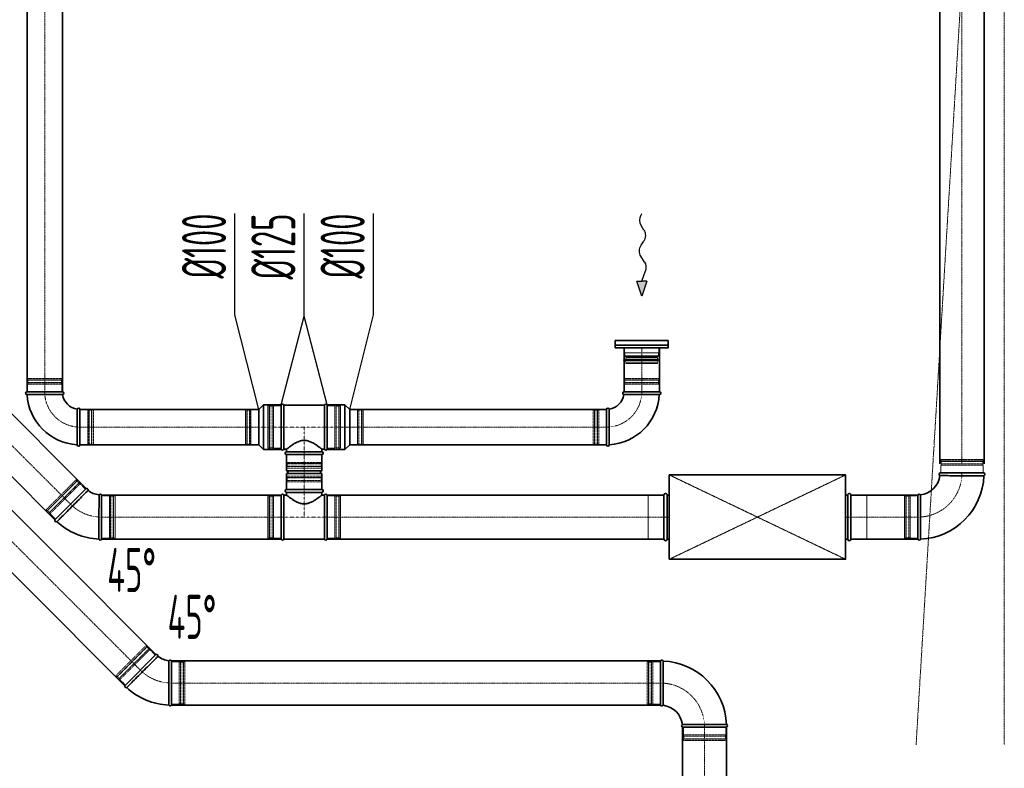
# Model space of a CAD drawing. Header units: millimetres. Extents: x 15940 to 92175, y -24684 to 227664.
# Tile 16 of 132: x 54579 to 57371, y -21646 to -19525. Entities that reach past the tile are written whole.
import ezdxf

# ---------------------------------------------------------------- set-up
doc = ezdxf.new("R2010")
doc.units = ezdxf.units.MM
doc.header["$LTSCALE"] = 0.05
for name, pattern in [('ACAD_ISO02W100', [15, 12, -3]), ('ACAD_ISO05W100', [33, 24, -3, 0, -3, 0, -3]), ('ACAD_ISO10W100', [18, 12, -3, 0, -3]), ('phl_thick', [0])]:
    doc.linetypes.add(name, pattern=pattern)
doc.layers.get('0').update_dxf_attribs({"lineweight": 5})
for name, color, linetype, lineweight in [('VZT_01 SUP (PŘÍVOD) - OBRYS', 5, 'Continuous', 35), ('VZT_02 SUP (PŘÍVOD) - OSA', 5, 'ACAD_ISO10W100', 5), ('VZT_05 ETA (ODVOD) - OBRYS', 6, 'Continuous', 35), ('VZT_06 ETA (ODVOD) - OSA', 6, 'ACAD_ISO10W100', 5), ('VZT_30 DISTRIBUČNÍ PRVKY - OBRYS', 1, 'Continuous', 35), ('VZT_35 TLUMIČE HLUKU - OBRYS', 1, 'Continuous', 35), ('VZT_36 TLUMIČE HLUKU - OSA', 1, 'ACAD_ISO10W100', 5), ('VZT_37 TLUMIČE HLUKU - DETAIL', 8, 'ACAD_ISO02W100', 5), ('VZT_50 POPIS - OBECNE', 7, 'Continuous', 13), ('VZT_60_KOTY - DIMENZE', 7, 'Continuous', 5), ('VZT_POŽADAVKY NA STAVBU - PODHLEDY', 4, 'ACAD_ISO05W100', 5)]:
    doc.layers.add(name, color=color, linetype=linetype, lineweight=lineweight)
for name, color, linetype, lineweight, plot in [('VZT_03 SUP (PŘÍVOD) - NETISK', 8, 'ACAD_ISO02W100', 5, False), ('VZT_07 ETA (ODVOD) - NETISK', 8, 'ACAD_ISO02W100', 5, False), ('VZT_39 TLUMIČE HLUKU - NETISK', 8, 'ACAD_ISO02W100', 5, False)]:
    doc.layers.add(name, color=color, linetype=linetype, lineweight=lineweight, plot=plot)
doc.styles.add('EVORA_125', font='isocp.shx', dxfattribs={"width": 0.6, "height": 125})

msp = doc.modelspace()

# ---------------------------------------------------------------- linework, layer by layer
at = {"color": 8, "lineweight": 5}
for points in [[(56391.6, -20454.4), (56391.6, -20469.4), (56294.6, -20469.4), (56294.6, -20454.4)], [(56391.6, -20454.4), (56294.6, -20454.4)], [(56295.6, -20477.3), (56343.1, -20477.3)], [(56297.5, -20480), (56343.1, -20480)], [(56299.2, -20483.6), (56343.1, -20483.6)], [(56390.6, -20477.3), (56343.1, -20477.3)], [(56388.6, -20480), (56343.1, -20480)], [(56387, -20483.6), (56343.1, -20483.6)], [(56299.3, -20495.5), (56297.9, -20499.4), (56343.1, -20499.4)], [(56298.4, -20495.3), (56343.1, -20495.3)], [(56387.7, -20495.3), (56343.1, -20495.3)], [(56386.8, -20495.5), (56388.2, -20499.4), (56343.1, -20499.4)]]:
    msp.add_lwpolyline(points, dxfattribs=at)
for points in [[(56290.9, -20489.3), (56296.9, -20487.9, -0.058981), (56297.5, -20487.8), (56343.1, -20487.8)], [(56290.9, -20489.3), (56296.7, -20490.7, 0.060863), (56297.3, -20490.8), (56343.1, -20490.8)], [(56295.6, -20469.4), (56295.6, -20477.3, 0.291473), (56297.1, -20479.7, 0.291473)], [(56395.2, -20489.3), (56389.2, -20487.9, 0.058981), (56388.6, -20487.8), (56343.1, -20487.8)], [(56395.2, -20489.3), (56389.5, -20490.7, -0.060863), (56388.8, -20490.8), (56343.1, -20490.8)], [(56390.6, -20469.4), (56390.6, -20477.3, -0.291473), (56389, -20479.7, -0.291473)]]:
    msp.add_lwpolyline(points, format="xyb", dxfattribs=at)
for centre, radius, start, end in [((56307.4, -20490), 10.5, 142.1622, 210.2824), ((56295.3, -20483.1), 3.88, 353.3265, 62.5007), ((56390.8, -20483.1), 3.88, 117.4993, 186.6735), ((56378.7, -20490), 10.5, 329.7176, 37.8378)]:
    msp.add_arc(centre, radius, start, end, dxfattribs=at)
at = {"layer": 'VZT_01 SUP (PŘÍVOD) - OBRYS'}
for p, q in [((54877.2, -21412.1), (54965.6, -21323.7)), ((55009.8, -21342), (55009.8, -21467)), ((56396.2, -21467), (56396.2, -21342)), ((56583.7, -21529.5), (56458.7, -21529.5))]:
    msp.add_line(p, q, dxfattribs=at)
at = {"layer": 'VZT_01 SUP (PŘÍVOD) - OBRYS', "elevation": 0}
for points in [[(54398.8, -20756.9), (54965.6, -21323.7)], [(54310.4, -20845.3), (54877.2, -21412.1)]]:
    msp.add_lwpolyline(points, dxfattribs=at)
at = {"layer": 'VZT_01 SUP (PŘÍVOD) - OBRYS'}
for points in [[(55009.8, -21342), (56396.2, -21342)], [(55009.8, -21467), (56396.2, -21467)], [(56458.7, -22029.5), (56458.7, -21529.5)], [(56583.7, -22029.5), (56583.7, -21529.5)]]:
    msp.add_lwpolyline(points, dxfattribs=at)
for centre, radius, start, end in [((54967.1, -21327.6), 4.17, 345.2981, 111.5322), ((55009.8, -21279.5), 62.5, 231.8302, 263.1698), ((55006, -21343.7), 4.17, 23.4678, 149.7019), ((56400.1, -21343.7), 4.17, 21.1072, 156.5322), ((56396.2, -21529.5), 187.5, 2.3607, 87.6393), ((54881.1, -21413.6), 4.17, 158.4678, 293.8928), ((55009.8, -21279.5), 187.5, 227.3607, 267.6393), ((55006, -21465.3), 4.17, 201.1072, 336.5322), ((56400.1, -21465.3), 4.17, 203.4678, 329.7019), ((56396.2, -21529.5), 62.5, 6.8302, 83.1698), ((56460.4, -21525.7), 4.17, 120.2981, 246.5322), ((56582.1, -21525.7), 4.17, 293.4678, 68.8928)]:
    msp.add_arc(centre, radius, start, end, dxfattribs=at)
for points, knots in [([(54971.2, -21328.6), (54971.2, -21328.6), (54971.1, -21328.7), (54970.9, -21328.9), (54970.7, -21329.1), (54970, -21329.9), (54969.4, -21330.4), (54967.2, -21332.7), (54965, -21334.9), (54958.7, -21341.3), (54954.4, -21345.6), (54944.4, -21355.7), (54938.9, -21361.2), (54927.4, -21372.7), (54921.6, -21378.5), (54910.4, -21389.7), (54905.2, -21395), (54895.8, -21404.4), (54891.9, -21408.3), (54887, -21413.2), (54885.5, -21414.8), (54883.3, -21416.9), (54882.8, -21417.4), (54882.8, -21417.4)], [197.067977, 197.067977, 197.067977, 197.067977, 201.792196, 201.792196, 209.190204, 209.190204, 218.040239, 218.040239, 237.760854, 237.760854, 262.206108, 262.206108, 286.831239, 286.831239, 311.323072, 311.323072, 335.946087, 335.946087, 360.704397, 360.704397, 377.088273, 377.088273, 394.105327, 394.105327, 394.105327, 394.105327]), ([(55002.1, -21466.8), (55002.1, -21466.8), (55002.1, -21465.3), (55002.1, -21459.1), (55002.1, -21454.6), (55002.1, -21443.1), (55002.1, -21436.4), (55002.1, -21421.4), (55002.1, -21413.4), (55002.2, -21397.2), (55002.2, -21389.1), (55002.2, -21374), (55002.2, -21367.1), (55002.3, -21355.2), (55002.3, -21350.4), (55002.4, -21343.7), (55002.4, -21341.8), (55002.4, -21341.6), (55002.4, -21341.6), (55002.4, -21341.6)], [0, 0, 0, 0, 24.392784, 24.392784, 48.777002, 48.777002, 73.152705, 73.152705, 97.508329, 97.508329, 121.831482, 121.831482, 146.180287, 146.180287, 170.775455, 170.775455, 195.53354, 195.53354, 197.168564, 197.168564, 197.168564, 197.168564]), ([(56403.7, -21467.4), (56403.7, -21467.4), (56403.7, -21465.9), (56403.7, -21459.7), (56403.8, -21455.2), (56403.8, -21443.9), (56403.8, -21437.1), (56403.9, -21422), (56403.9, -21414), (56403.9, -21397.6), (56403.9, -21389.5), (56403.9, -21374.3), (56403.9, -21367.4), (56404, -21355.6), (56404, -21350.9), (56404, -21344.2), (56404, -21342.4), (56404, -21342.2), (56404, -21342.2), (56404, -21342.2)], [0, 0, 0, 0, 24.235852, 24.235852, 48.531845, 48.531845, 73.024415, 73.024415, 97.570898, 97.570898, 122.078339, 122.078339, 146.53579, 146.53579, 170.957495, 170.957495, 195.359468, 195.359468, 197.168246, 197.168246, 197.168246, 197.168246]), ([(56458.3, -21522.1), (56458.3, -21522.1), (56458.4, -21522.1), (56458.7, -21522.1), (56459, -21522.1), (56460, -21522.1), (56460.8, -21522.1), (56464, -21522), (56467.1, -21522), (56476, -21522), (56482.2, -21521.9), (56496.3, -21521.9), (56504.1, -21521.9), (56520.4, -21521.8), (56528.6, -21521.8), (56544.5, -21521.8), (56551.9, -21521.8), (56565.1, -21521.8), (56570.7, -21521.8), (56577.7, -21521.8), (56579.8, -21521.8), (56582.8, -21521.8), (56583.6, -21521.8), (56583.6, -21521.8)], [197.067977, 197.067977, 197.067977, 197.067977, 201.792196, 201.792196, 209.190204, 209.190204, 218.040239, 218.040239, 237.760854, 237.760854, 262.206108, 262.206108, 286.831239, 286.831239, 311.323072, 311.323072, 335.946087, 335.946087, 360.704397, 360.704397, 377.088273, 377.088273, 394.105327, 394.105327, 394.105327, 394.105327])]:
    msp.add_open_spline(points, degree=3, knots=knots, dxfattribs=at)
at = {"layer": 'VZT_02 SUP (PŘÍVOD) - OSA', "ltscale": 5, "elevation": 0}
msp.add_lwpolyline([(54921.4, -21367.9), (54354.6, -20801.1)], dxfattribs=at)
at = {"layer": 'VZT_02 SUP (PŘÍVOD) - OSA', "ltscale": 0.3, "elevation": 0}
msp.add_lwpolyline([(55009.8, -21404.5), (55009.8, -21404.5, -0.198912), (54921.4, -21367.9, -0.198912)], format="xyb", dxfattribs=at)
at = {"layer": 'VZT_02 SUP (PŘÍVOD) - OSA', "ltscale": 5}
for points in [[(56396.2, -21404.5), (55009.8, -21404.5)], [(56521.2, -21529.5), (56521.2, -22029.5)]]:
    msp.add_lwpolyline(points, dxfattribs=at)
at = {"layer": 'VZT_02 SUP (PŘÍVOD) - OSA', "ltscale": 0.3}
msp.add_lwpolyline([(56396.2, -21404.5), (56396.2, -21404.5, -0.414214), (56521.2, -21529.5), (56521.2, -21529.5)], format="xyb", dxfattribs=at)
at = {"layer": 'VZT_03 SUP (PŘÍVOD) - NETISK', "ltscale": 0.4}
for p, q in [((54852.1, -21383.4), (54937, -21298.6)), ((54854.6, -21387.3), (54940.9, -21301.1)), ((54854.9, -21387.7), (54941.2, -21301.4)), ((54854.9, -21386.3), (54939.8, -21301.4)), ((54939.8, -21301.4), (54937, -21298.6)), ((54939.4, -21302.5), (54939.1, -21302.1)), ((54941.2, -21301.4), (54940.9, -21301.1)), ((54859.9, -21392.6), (54946.2, -21306.4)), ((54860.3, -21393), (54946.5, -21306.7)), ((54863.4, -21394.8), (54948.3, -21309.9)), ((54944.8, -21307.8), (54939.8, -21302.8)), ((54947.6, -21310.6), (54945.1, -21308.1)), ((54946.5, -21306.7), (54946.2, -21306.4)), ((54963.8, -21325.5), (54948.3, -21309.9)), ((55009.8, -21344.5), (55031.8, -21344.5)), ((55031.8, -21344.5), (55031.8, -21464.5)), ((55031.8, -21345.5), (55035.3, -21345.5)), ((55035.3, -21343.5), (55035.3, -21465.5)), ((55035.3, -21343.5), (55035.8, -21343.5)), ((55035.8, -21343.5), (55035.8, -21465.5)), ((55035.8, -21345.5), (55042.8, -21345.5)), ((55042.8, -21343.5), (55042.8, -21465.5)), ((55042.8, -21343.5), (55043.3, -21343.5)), ((55043.3, -21343.5), (55043.3, -21465.5)), ((55043.3, -21345.5), (55043.8, -21345.5)), ((55043.8, -21344.5), (55043.8, -21464.5)), ((55043.8, -21344.5), (55047.8, -21344.5)), ((55047.8, -21344.5), (55047.8, -21464.5)), ((56358.2, -21464.5), (56358.2, -21344.5)), ((56362.2, -21344.5), (56358.2, -21344.5)), ((56362.2, -21464.5), (56362.2, -21344.5)), ((56362.7, -21345.5), (56362.2, -21345.5)), ((56362.7, -21465.5), (56362.7, -21343.5)), ((56363.2, -21343.5), (56362.7, -21343.5)), ((56363.2, -21465.5), (56363.2, -21343.5)), ((56370.2, -21345.5), (56363.2, -21345.5)), ((56370.2, -21465.5), (56370.2, -21343.5)), ((56370.7, -21343.5), (56370.2, -21343.5)), ((56370.7, -21465.5), (56370.7, -21343.5)), ((56374.2, -21345.5), (56370.7, -21345.5)), ((56374.2, -21464.5), (56374.2, -21344.5)), ((56396.2, -21344.5), (56374.2, -21344.5)), ((54854.9, -21386.3), (54852.1, -21383.4)), ((54856, -21385.9), (54855.7, -21385.6)), ((54861.3, -21391.2), (54856.4, -21386.3)), ((54854.9, -21387.7), (54854.6, -21387.3)), ((54860.3, -21393), (54859.9, -21392.6)), ((54864.1, -21394.1), (54861.7, -21391.6)), ((54879, -21410.3), (54863.4, -21394.8)), ((55009.8, -21464.5), (55031.8, -21464.5)), ((55031.8, -21463.5), (55035.3, -21463.5)), ((55035.3, -21465.5), (55035.8, -21465.5)), ((55035.8, -21463.5), (55042.8, -21463.5)), ((55042.8, -21465.5), (55043.3, -21465.5)), ((55043.3, -21463.5), (55043.8, -21463.5)), ((55043.8, -21464.5), (55047.8, -21464.5)), ((56362.2, -21464.5), (56358.2, -21464.5)), ((56362.7, -21463.5), (56362.2, -21463.5)), ((56363.2, -21465.5), (56362.7, -21465.5)), ((56370.2, -21463.5), (56363.2, -21463.5)), ((56370.7, -21465.5), (56370.2, -21465.5)), ((56374.2, -21463.5), (56370.7, -21463.5)), ((56396.2, -21464.5), (56374.2, -21464.5)), ((56461.2, -21529.5), (56461.2, -21551.5)), ((56581.2, -21551.5), (56461.2, -21551.5)), ((56462.2, -21551.5), (56462.2, -21555)), ((56580.2, -21551.5), (56580.2, -21555)), ((56581.2, -21529.5), (56581.2, -21551.5)), ((56582.2, -21555), (56460.2, -21555)), ((56460.2, -21555), (56460.2, -21555.5)), ((56582.2, -21555.5), (56460.2, -21555.5)), ((56582.2, -21562.5), (56460.2, -21562.5)), ((56460.2, -21562.5), (56460.2, -21563)), ((56582.2, -21563), (56460.2, -21563)), ((56581.2, -21563.5), (56461.2, -21563.5)), ((56461.2, -21563.5), (56461.2, -21567.5)), ((56581.2, -21567.5), (56461.2, -21567.5)), ((56462.2, -21555.5), (56462.2, -21562.5)), ((56462.2, -21563), (56462.2, -21563.5)), ((56580.2, -21555.5), (56580.2, -21562.5)), ((56580.2, -21563), (56580.2, -21563.5)), ((56581.2, -21563.5), (56581.2, -21567.5)), ((56582.2, -21555), (56582.2, -21555.5)), ((56582.2, -21562.5), (56582.2, -21563))]:
    msp.add_line(p, q, dxfattribs=at)
at = {"layer": 'VZT_05 ETA (ODVOD) - OBRYS'}
for p, q in [((54600.2, -20579.4), (54700.2, -20579.4)), ((54600.2, -20587.4), (54650.3, -20587.4)), ((56293.1, -20579.4), (56393.1, -20579.4)), ((56393.1, -20587.4), (56342.9, -20587.4)), ((54750.2, -20629.4), (54750.2, -20729.4)), ((55257.1, -20629.4), (55270.6, -20615.9)), ((55257.1, -20729.4), (55257.1, -20629.4)), ((55270.6, -20742.9), (55270.6, -20615.9)), ((55321.1, -20615.9), (55270.6, -20615.9)), ((55321.1, -20742.9), (55321.1, -20615.9)), ((55321.1, -20741.9), (55321.1, -20616.9)), ((55328.7, -20741.9), (55328.7, -20616.9)), ((55328.7, -20616.9), (55443.4, -20616.9)), ((55443.4, -20616.9), (55443.4, -20741.9)), ((55451.1, -20742.9), (55451.1, -20615.9)), ((55451.1, -20615.9), (55501.6, -20615.9)), ((55451.1, -20741.9), (55451.1, -20616.9)), ((55501.6, -20742.9), (55501.6, -20615.9)), ((55515.1, -20629.4), (55501.6, -20615.9)), ((55515.1, -20729.4), (55515.1, -20629.4)), ((56243.1, -20729.4), (56243.1, -20629.4)), ((54742.2, -20729.4), (54742.2, -20679.3)), ((56251.1, -20729.4), (56251.1, -20679.3)), ((55257.1, -20729.4), (55270.6, -20742.9)), ((55321.1, -20742.9), (55270.6, -20742.9)), ((55328.7, -20741.9), (55336.1, -20741.9)), ((55336.1, -20749.4), (55336.1, -20741.9)), ((55436.1, -20749.4), (55436.1, -20741.9)), ((55436.1, -20741.9), (55443.4, -20741.9)), ((55451.1, -20742.9), (55501.6, -20742.9)), ((55515.1, -20729.4), (55501.6, -20742.9)), ((55436.1, -20749.4), (55336.1, -20749.4)), ((55336.1, -20757.4), (55436.1, -20757.4)), ((55336.1, -20802.9), (55336.1, -20757.4)), ((55436.1, -20757.4), (55336.1, -20757.4)), ((55436.1, -20802.9), (55436.1, -20757.4)), ((55336.1, -20802.9), (55436.1, -20802.9)), ((55336.1, -20810.9), (55436.1, -20810.9)), ((55336.1, -20856.4), (55336.1, -20810.9)), ((55436.1, -20856.4), (55436.1, -20810.9)), ((57188.7, -20809.4), (57313.7, -20809.4)), ((54679.2, -20942), (54767.6, -20853.6)), ((54811.7, -20871.9), (54811.7, -20996.9)), ((55321.1, -20871.9), (55321.1, -20996.9)), ((55328.7, -20871.9), (55328.7, -20996.9)), ((55328.7, -20871.9), (55336.1, -20871.9)), ((55436.1, -20856.4), (55336.1, -20856.4)), ((55336.1, -20856.4), (55436.1, -20856.4)), ((55436.1, -20864.4), (55336.1, -20864.4)), ((55336.1, -20864.4), (55336.1, -20871.9)), ((55436.1, -20864.4), (55436.1, -20871.9)), ((55436.1, -20871.9), (55443.4, -20871.9)), ((55443.4, -20996.9), (55443.4, -20871.9)), ((55451.1, -20871.9), (55451.1, -20996.9)), ((57126.2, -20996.9), (57126.2, -20871.9)), ((55328.7, -20996.9), (55443.4, -20996.9))]:
    msp.add_line(p, q, dxfattribs=at)
for points in [[(57188.7, -20783.2), (57188.7, -17783.2)], [(57313.7, -20783.2), (57313.7, -17783.2)], [(54600.2, -20579.4), (54600.2, -17904.2)], [(54700.2, -20579.4), (54700.2, -17904.2)], [(56293.1, -20579.4), (56293.1, -20454.4)], [(56393.1, -20579.4), (56393.1, -20454.4)], [(54503.2, -20589.3), (54767.6, -20853.6)], [(55257.1, -20629.4), (54750.2, -20629.4)], [(56243.1, -20629.4), (55515.1, -20629.4)], [(54414.8, -20677.7), (54679.2, -20942)], [(55257.1, -20729.4), (54750.2, -20729.4)], [(56243.1, -20729.4), (55515.1, -20729.4)], [(54811.7, -20871.9), (55321.1, -20871.9)], [(55451.1, -20871.9), (56406.2, -20871.9)], [(57126.2, -20871.9), (56936.2, -20871.9)], [(54811.7, -20996.9), (55321.1, -20996.9)], [(55451.1, -20996.9), (56406.2, -20996.9)], [(57126.2, -20996.9), (56936.2, -20996.9)]]:
    msp.add_lwpolyline(points, dxfattribs=at)
for centre, radius, start, end in [((54600.2, -20583.4), 4, 90, 270), ((54750.2, -20579.4), 150, 183.0572, 266.9428), ((54700.2, -20583.4), 4, 279.1478, 90), ((54750.2, -20579.4), 50, 189.1478, 260.8522), ((56243.1, -20579.4), 50, 279.1478, 350.8522), ((56243.1, -20579.4), 150, 273.0572, 356.9428), ((56293.1, -20583.4), 4, 90, 260.8522), ((56393.1, -20583.4), 4, 270, 90), ((54746.2, -20629.4), 4, 0, 170.8522), ((55324.9, -20618.6), 4.17, 23.4678, 156.5322), ((55447.2, -20618.6), 4.17, 23.4678, 156.5322), ((56247.1, -20629.4), 4, 9.1478, 180), ((54746.2, -20729.4), 4, 180, 0), ((55324.9, -20740.3), 4.17, 203.4678, 336.5322), ((55447.2, -20740.3), 4.17, 203.4678, 336.5322), ((56247.1, -20729.4), 4, 180, 0), ((55336.1, -20753.4), 4, 90, 270), ((55436.1, -20753.4), 4, 270, 90), ((55336.1, -20806.9), 4, 270, 90), ((55436.1, -20806.9), 4, 90, 270), ((57126.2, -20809.4), 62.5, 276.8302, 353.1698), ((57126.2, -20809.4), 187.5, 272.3607, 357.6393), ((57190.4, -20813.3), 4.17, 113.4678, 239.7019), ((57312.1, -20813.3), 4.17, 291.1072, 66.5322), ((54769.1, -20857.5), 4.17, 345.2981, 111.5322), ((54811.7, -20809.4), 62.5, 231.8302, 263.1698), ((54807.9, -20873.6), 4.17, 23.4678, 149.7019), ((55324.9, -20873.6), 4.17, 23.4678, 156.5322), ((55336.1, -20860.4), 4, 90, 270), ((55436.1, -20860.4), 4, 270, 90), ((55447.2, -20873.6), 4.17, 23.4678, 156.5322), ((57130.1, -20873.6), 4.17, 30.2981, 156.5322), ((54683, -20943.5), 4.17, 158.4678, 293.8928), ((54811.7, -20809.4), 187.5, 227.3607, 267.6393), ((54807.9, -20995.3), 4.17, 201.1072, 336.5322), ((55324.9, -20995.3), 4.17, 203.4678, 336.5322), ((55447.2, -20995.3), 4.17, 203.4678, 336.5322), ((57130.1, -20995.3), 4.17, 203.4678, 338.8928)]:
    msp.add_arc(centre, radius, start, end, dxfattribs=at)
for points, knots in [([(54650.3, -20587.4), (54656.7, -20587.4), (54663, -20587.4), (54675, -20587.4), (54680.6, -20587.4), (54690.1, -20587.4), (54693.9, -20587.4), (54699.2, -20587.4), (54700.6, -20587.4), (54700.8, -20587.4), (54700.8, -20587.4), (54700.8, -20587.4)], [78.71119, 78.71119, 78.71119, 78.71119, 97.804615, 97.804615, 117.523893, 117.523893, 137.264303, 137.264303, 156.831737, 156.831737, 157.874915, 157.874915, 157.874915, 157.874915]), ([(56292.4, -20587.4), (56292.4, -20587.4), (56293.6, -20587.4), (56298, -20587.4), (56301.5, -20587.4), (56310.4, -20587.4), (56315.7, -20587.4), (56327.7, -20587.4), (56334.1, -20587.4), (56341.4, -20587.4), (56342.2, -20587.4), (56342.9, -20587.4)], [157.874915, 157.874915, 157.874915, 157.874915, 176.103874, 176.103874, 195.460379, 195.460379, 215.101284, 215.101284, 234.82164, 234.82164, 237.034743, 237.034743, 237.034743, 237.034743]), ([(54742.2, -20628.8), (54742.2, -20628.8), (54742.2, -20629.9), (54742.2, -20634.4), (54742.2, -20637.9), (54742.2, -20646.7), (54742.2, -20652.1), (54742.2, -20664), (54742.2, -20670.5), (54742.2, -20677.8), (54742.2, -20678.5), (54742.2, -20679.3)], [157.874915, 157.874915, 157.874915, 157.874915, 176.103874, 176.103874, 195.460379, 195.460379, 215.101284, 215.101284, 234.82164, 234.82164, 237.034743, 237.034743, 237.034743, 237.034743]), ([(56251.1, -20679.3), (56251.1, -20672.9), (56251.1, -20666.6), (56251.1, -20654.6), (56251.1, -20649), (56251, -20639.5), (56251, -20635.6), (56251, -20630.4), (56251, -20628.9), (56251, -20628.8), (56251, -20628.8), (56251, -20628.8)], [78.71119, 78.71119, 78.71119, 78.71119, 97.804615, 97.804615, 117.523893, 117.523893, 137.264303, 137.264303, 156.831737, 156.831737, 157.874915, 157.874915, 157.874915, 157.874915]), ([(55436.1, -20741.9), (55436.1, -20741.9), (55436, -20741.9), (55435.6, -20741.6), (55435.4, -20741.4), (55434.7, -20740.9), (55434.3, -20740.5), (55433.3, -20739.7), (55432.7, -20739.3), (55431.4, -20738.3), (55430.7, -20737.7), (55429.1, -20736.5), (55428.3, -20735.9), (55426.4, -20734.5), (55425.5, -20733.8), (55423.5, -20732.4), (55422.5, -20731.7), (55420.3, -20730.2), (55419.2, -20729.4), (55416.8, -20727.9), (55415.5, -20727.1), (55412.8, -20725.5), (55411.5, -20724.7), (55408.6, -20723.2), (55407.1, -20722.4), (55402.6, -20720.3), (55399.4, -20719.1), (55394.5, -20717.8), (55392.8, -20717.5), (55389.5, -20717), (55387.8, -20716.9), (55384.4, -20716.9), (55382.7, -20717), (55379.3, -20717.5), (55377.6, -20717.8), (55372.7, -20719.1), (55369.5, -20720.3), (55365, -20722.4), (55363.5, -20723.2), (55360.7, -20724.7), (55359.3, -20725.5), (55356.6, -20727.1), (55355.4, -20727.9), (55353, -20729.4), (55351.8, -20730.2), (55349.7, -20731.7), (55348.6, -20732.4), (55346.6, -20733.8), (55345.7, -20734.5), (55343.9, -20735.9), (55343, -20736.5), (55341.4, -20737.7), (55340.7, -20738.3), (55339.4, -20739.3), (55338.8, -20739.7), (55337.8, -20740.5), (55337.4, -20740.9), (55336.7, -20741.4), (55336.5, -20741.6), (55336.2, -20741.9), (55336.1, -20741.9), (55336.1, -20741.9)], [80.753728, 80.753728, 80.753728, 80.753728, 85.721109, 85.721109, 90.68849, 90.68849, 95.655871, 95.655871, 100.623252, 100.623252, 105.590633, 105.590633, 110.558015, 110.558015, 115.525396, 115.525396, 120.492777, 120.492777, 125.619612, 125.619612, 130.746447, 130.746447, 135.873281, 135.873281, 141.000116, 141.000116, 151.253786, 151.253786, 156.38062, 156.38062, 161.507455, 161.507455, 166.63429, 166.63429, 171.761125, 171.761125, 182.014794, 182.014794, 187.141629, 187.141629, 192.268464, 192.268464, 197.395298, 197.395298, 202.522133, 202.522133, 207.489514, 207.489514, 212.456896, 212.456896, 217.424277, 217.424277, 222.391658, 222.391658, 227.359039, 227.359039, 232.32642, 232.32642, 237.293801, 237.293801, 242.261183, 242.261183, 242.261183, 242.261183]), ([(57188.3, -20816.9), (57188.3, -20816.9), (57189.9, -20816.9), (57196, -20816.9), (57200.5, -20816.9), (57211.9, -20817), (57218.7, -20817), (57233.7, -20817.1), (57241.8, -20817.1), (57258.1, -20817.1), (57266.2, -20817.1), (57281.4, -20817.1), (57288.4, -20817.1), (57300.2, -20817.1), (57304.9, -20817.1), (57311.5, -20817.2), (57313.3, -20817.2), (57313.6, -20817.2), (57313.6, -20817.2), (57313.6, -20817.2)], [0, 0, 0, 0, 24.235852, 24.235852, 48.531845, 48.531845, 73.024415, 73.024415, 97.570898, 97.570898, 122.078339, 122.078339, 146.53579, 146.53579, 170.957495, 170.957495, 195.359468, 195.359468, 197.168246, 197.168246, 197.168246, 197.168246]), ([(54773.1, -20858.6), (54773.1, -20858.6), (54773.1, -20858.6), (54772.9, -20858.8), (54772.6, -20859.1), (54771.9, -20859.8), (54771.3, -20860.4), (54769.1, -20862.6), (54766.9, -20864.8), (54760.6, -20871.2), (54756.3, -20875.6), (54746.4, -20885.6), (54740.8, -20891.1), (54729.4, -20902.6), (54723.6, -20908.4), (54712.4, -20919.7), (54707.1, -20925), (54697.8, -20934.3), (54693.8, -20938.2), (54688.9, -20943.2), (54687.4, -20944.7), (54685.3, -20946.8), (54684.7, -20947.4), (54684.7, -20947.4)], [197.067977, 197.067977, 197.067977, 197.067977, 201.792196, 201.792196, 209.190204, 209.190204, 218.040239, 218.040239, 237.760854, 237.760854, 262.206108, 262.206108, 286.831239, 286.831239, 311.323072, 311.323072, 335.946087, 335.946087, 360.704397, 360.704397, 377.088273, 377.088273, 394.105327, 394.105327, 394.105327, 394.105327]), ([(54804, -20996.8), (54804, -20996.8), (54804, -20995.2), (54804, -20989), (54804, -20984.5), (54804, -20973.1), (54804, -20966.3), (54804.1, -20951.4), (54804.1, -20943.3), (54804.1, -20927.1), (54804.1, -20919.1), (54804.2, -20903.9), (54804.2, -20897), (54804.2, -20885.1), (54804.3, -20880.3), (54804.3, -20873.6), (54804.3, -20871.7), (54804.3, -20871.5), (54804.3, -20871.5), (54804.3, -20871.5)], [0, 0, 0, 0, 24.392784, 24.392784, 48.777002, 48.777002, 73.152705, 73.152705, 97.508329, 97.508329, 121.831482, 121.831482, 146.180287, 146.180287, 170.775455, 170.775455, 195.53354, 195.53354, 197.168564, 197.168564, 197.168564, 197.168564]), ([(55436.1, -20871.9), (55436.1, -20871.9), (55436, -20872), (55435.6, -20872.3), (55435.4, -20872.5), (55434.7, -20873), (55434.3, -20873.3), (55433.3, -20874.1), (55432.7, -20874.6), (55431.4, -20875.6), (55430.7, -20876.1), (55429.1, -20877.3), (55428.3, -20878), (55426.4, -20879.3), (55425.5, -20880), (55423.5, -20881.4), (55422.5, -20882.2), (55420.3, -20883.6), (55419.2, -20884.4), (55416.8, -20886), (55415.5, -20886.8), (55412.8, -20888.4), (55411.5, -20889.2), (55408.6, -20890.7), (55407.1, -20891.4), (55402.6, -20893.5), (55399.4, -20894.7), (55394.5, -20896), (55392.8, -20896.4), (55389.5, -20896.8), (55387.8, -20896.9), (55384.4, -20896.9), (55382.7, -20896.8), (55379.3, -20896.4), (55377.6, -20896), (55372.7, -20894.7), (55369.5, -20893.5), (55365, -20891.4), (55363.5, -20890.7), (55360.7, -20889.2), (55359.3, -20888.4), (55356.6, -20886.8), (55355.4, -20886), (55353, -20884.4), (55351.8, -20883.6), (55349.7, -20882.2), (55348.6, -20881.4), (55346.6, -20880), (55345.7, -20879.3), (55343.9, -20878), (55343, -20877.3), (55341.4, -20876.1), (55340.7, -20875.6), (55339.4, -20874.6), (55338.8, -20874.1), (55337.8, -20873.3), (55337.4, -20873), (55336.7, -20872.5), (55336.5, -20872.3), (55336.2, -20872), (55336.1, -20871.9), (55336.1, -20871.9)], [80.753728, 80.753728, 80.753728, 80.753728, 85.721109, 85.721109, 90.68849, 90.68849, 95.655871, 95.655871, 100.623252, 100.623252, 105.590633, 105.590633, 110.558015, 110.558015, 115.525396, 115.525396, 120.492777, 120.492777, 125.619612, 125.619612, 130.746447, 130.746447, 135.873281, 135.873281, 141.000116, 141.000116, 151.253786, 151.253786, 156.38062, 156.38062, 161.507455, 161.507455, 166.63429, 166.63429, 171.761125, 171.761125, 182.014794, 182.014794, 187.141629, 187.141629, 192.268464, 192.268464, 197.395298, 197.395298, 202.522133, 202.522133, 207.489514, 207.489514, 212.456896, 212.456896, 217.424277, 217.424277, 222.391658, 222.391658, 227.359039, 227.359039, 232.32642, 232.32642, 237.293801, 237.293801, 242.261183, 242.261183, 242.261183, 242.261183]), ([(57133.7, -20871.5), (57133.7, -20871.5), (57133.7, -20871.5), (57133.7, -20871.9), (57133.7, -20872.2), (57133.7, -20873.2), (57133.7, -20874), (57133.7, -20877.2), (57133.7, -20880.3), (57133.8, -20889.2), (57133.8, -20895.4), (57133.8, -20909.5), (57133.9, -20917.3), (57133.9, -20933.6), (57133.9, -20941.8), (57133.9, -20957.6), (57133.9, -20965.1), (57133.9, -20978.3), (57134, -20983.9), (57134, -20990.9), (57134, -20993), (57134, -20996), (57134, -20996.8), (57134, -20996.8)], [197.067977, 197.067977, 197.067977, 197.067977, 201.792196, 201.792196, 209.190204, 209.190204, 218.040239, 218.040239, 237.760854, 237.760854, 262.206108, 262.206108, 286.831239, 286.831239, 311.323072, 311.323072, 335.946087, 335.946087, 360.704397, 360.704397, 377.088273, 377.088273, 394.105327, 394.105327, 394.105327, 394.105327])]:
    msp.add_open_spline(points, degree=3, knots=knots, dxfattribs=at)
at = {"layer": 'VZT_06 ETA (ODVOD) - OSA', "ltscale": 5}
for points in [[(57251.2, -17783.2), (57251.2, -20783.2)], [(54650.2, -17904.2), (54650.2, -20579.4)], [(56343.1, -20454.4), (56343.1, -20579.4)], [(54723.4, -20897.8), (54459, -20633.5)], [(54750.2, -20679.4), (55257.1, -20679.4)], [(55515.1, -20679.4), (56243.1, -20679.4)], [(55321.1, -20934.4), (54811.7, -20934.4)], [(56406.2, -20934.4), (55451.1, -20934.4)], [(56936.2, -20934.4), (57126.2, -20934.4)]]:
    msp.add_lwpolyline(points, dxfattribs=at)
at = {"layer": 'VZT_06 ETA (ODVOD) - OSA', "ltscale": 0.3}
for points in [[(54750.2, -20679.4), (54750.2, -20679.4, -0.414214), (54650.2, -20579.4), (54650.2, -20579.4)], [(56343.1, -20579.4), (56343.1, -20579.4, -0.414214), (56243.1, -20679.4), (56243.1, -20679.4)], [(57251.2, -20809.4), (57251.2, -20809.4, -0.414214), (57126.2, -20934.4), (57126.2, -20934.4)], [(54811.7, -20934.4), (54811.7, -20934.4, -0.198912), (54723.4, -20897.8, -0.198912)]]:
    msp.add_lwpolyline(points, format="xyb", dxfattribs=at)
for points in [[(55321.1, -20679.4), (55257.1, -20679.4)], [(55321.1, -20679.4), (55451.1, -20679.4)], [(55386.1, -20757.4), (55386.1, -20679.4)], [(55451.1, -20679.4), (55515.1, -20679.4)], [(55386.1, -20856.4), (55386.1, -20934.4)], [(55321.1, -20934.4), (55451.1, -20934.4)]]:
    msp.add_lwpolyline(points, dxfattribs=at)
at = {"layer": 'VZT_06 ETA (ODVOD) - OSA'}
msp.add_lwpolyline([(55386.1, -20856.4), (55386.1, -20757.4)], dxfattribs=at)
at = {"layer": 'VZT_07 ETA (ODVOD) - NETISK', "ltscale": 0.4}
for p, q in [((54600.2, -20545.9), (54700.2, -20545.9)), ((54600.2, -20546.4), (54600.2, -20545.9)), ((54600.2, -20546.4), (54700.2, -20546.4)), ((54601.2, -20541.4), (54699.2, -20541.4)), ((54601.2, -20545.4), (54601.2, -20541.4)), ((54601.2, -20545.4), (54699.2, -20545.4)), ((54602.2, -20545.9), (54602.2, -20545.4)), ((54602.2, -20553.4), (54602.2, -20546.4)), ((54698.2, -20545.9), (54698.2, -20545.4)), ((54698.2, -20553.4), (54698.2, -20546.4)), ((54699.2, -20545.4), (54699.2, -20541.4)), ((54700.2, -20546.4), (54700.2, -20545.9)), ((56393.1, -20545.9), (56293.1, -20545.9)), ((56293.1, -20545.9), (56293.1, -20546.4)), ((56393.1, -20546.4), (56293.1, -20546.4)), ((56392.1, -20541.4), (56294.1, -20541.4)), ((56294.1, -20541.4), (56294.1, -20545.4)), ((56392.1, -20545.4), (56294.1, -20545.4)), ((56295.1, -20545.4), (56295.1, -20545.9)), ((56295.1, -20546.4), (56295.1, -20553.4)), ((56391.1, -20545.4), (56391.1, -20545.9)), ((56391.1, -20546.4), (56391.1, -20553.4)), ((56392.1, -20541.4), (56392.1, -20545.4)), ((56393.1, -20545.9), (56393.1, -20546.4)), ((54600.2, -20553.4), (54700.2, -20553.4)), ((54600.2, -20553.9), (54600.2, -20553.4)), ((54600.2, -20553.9), (54700.2, -20553.9)), ((54601.2, -20557.4), (54699.2, -20557.4)), ((54601.2, -20579.4), (54601.2, -20557.4)), ((54602.2, -20557.4), (54602.2, -20553.9)), ((54698.2, -20557.4), (54698.2, -20553.9)), ((54699.2, -20579.4), (54699.2, -20557.4)), ((54700.2, -20553.9), (54700.2, -20553.4)), ((56393.1, -20553.4), (56293.1, -20553.4)), ((56293.1, -20553.4), (56293.1, -20553.9)), ((56393.1, -20553.9), (56293.1, -20553.9)), ((56392.1, -20557.4), (56294.1, -20557.4)), ((56294.1, -20557.4), (56294.1, -20579.4)), ((56295.1, -20553.9), (56295.1, -20557.4)), ((56391.1, -20553.9), (56391.1, -20557.4)), ((56392.1, -20557.4), (56392.1, -20579.4)), ((56393.1, -20553.4), (56393.1, -20553.9)), ((54772.2, -20630.4), (54750.2, -20630.4)), ((54772.2, -20728.4), (54772.2, -20630.4)), ((54775.7, -20631.4), (54772.2, -20631.4)), ((54775.7, -20729.4), (54775.7, -20629.4)), ((54776.2, -20629.4), (54775.7, -20629.4)), ((54776.2, -20729.4), (54776.2, -20629.4)), ((54783.2, -20631.4), (54776.2, -20631.4)), ((54783.2, -20729.4), (54783.2, -20629.4)), ((54783.7, -20629.4), (54783.2, -20629.4)), ((54783.7, -20729.4), (54783.7, -20629.4)), ((54784.2, -20631.4), (54783.7, -20631.4)), ((54784.2, -20728.4), (54784.2, -20630.4)), ((54788.2, -20630.4), (54784.2, -20630.4)), ((54788.2, -20728.4), (54788.2, -20630.4)), ((55219.1, -20630.4), (55219.1, -20728.4)), ((55219.1, -20630.4), (55223.1, -20630.4)), ((55223.1, -20630.4), (55223.1, -20728.4)), ((55223.1, -20631.4), (55223.6, -20631.4)), ((55223.6, -20629.4), (55223.6, -20729.4)), ((55223.6, -20629.4), (55224.1, -20629.4)), ((55224.1, -20629.4), (55224.1, -20729.4)), ((55224.1, -20631.4), (55231.1, -20631.4)), ((55231.1, -20629.4), (55231.1, -20729.4)), ((55231.1, -20629.4), (55231.6, -20629.4)), ((55231.6, -20629.4), (55231.6, -20729.4)), ((55231.6, -20631.4), (55235.1, -20631.4)), ((55235.1, -20630.4), (55235.1, -20728.4)), ((55235.1, -20630.4), (55257.1, -20630.4)), ((55283.1, -20739.4), (55283.1, -20619.4)), ((55287.1, -20619.4), (55283.1, -20619.4)), ((55287.1, -20739.4), (55287.1, -20619.4)), ((55287.6, -20620.4), (55287.1, -20620.4)), ((55287.6, -20740.4), (55287.6, -20618.4)), ((55288.1, -20618.4), (55287.6, -20618.4)), ((55288.1, -20740.4), (55288.1, -20618.4)), ((55295.1, -20620.4), (55288.1, -20620.4)), ((55295.1, -20740.4), (55295.1, -20618.4)), ((55295.6, -20618.4), (55295.1, -20618.4)), ((55295.6, -20740.4), (55295.6, -20618.4)), ((55299.1, -20620.4), (55295.6, -20620.4)), ((55299.1, -20739.4), (55299.1, -20619.4)), ((55321.1, -20619.4), (55299.1, -20619.4)), ((55473.1, -20619.4), (55451.1, -20619.4)), ((55473.1, -20739.4), (55473.1, -20619.4)), ((55476.6, -20620.4), (55473.1, -20620.4)), ((55476.6, -20740.4), (55476.6, -20618.4)), ((55477.1, -20618.4), (55476.6, -20618.4)), ((55477.1, -20740.4), (55477.1, -20618.4)), ((55484.1, -20620.4), (55477.1, -20620.4)), ((55484.1, -20740.4), (55484.1, -20618.4)), ((55484.6, -20618.4), (55484.1, -20618.4)), ((55484.6, -20740.4), (55484.6, -20618.4)), ((55485.1, -20620.4), (55484.6, -20620.4)), ((55485.1, -20739.4), (55485.1, -20619.4)), ((55489.1, -20619.4), (55485.1, -20619.4)), ((55489.1, -20739.4), (55489.1, -20619.4)), ((55537.1, -20630.4), (55515.1, -20630.4)), ((55537.1, -20630.4), (55537.1, -20728.4)), ((55540.6, -20631.4), (55537.1, -20631.4)), ((55540.6, -20629.4), (55540.6, -20729.4)), ((55541.1, -20629.4), (55540.6, -20629.4)), ((55541.1, -20629.4), (55541.1, -20729.4)), ((55548.1, -20631.4), (55541.1, -20631.4)), ((55548.1, -20629.4), (55548.1, -20729.4)), ((55548.6, -20629.4), (55548.1, -20629.4)), ((55548.6, -20629.4), (55548.6, -20729.4)), ((55549.1, -20631.4), (55548.6, -20631.4)), ((55549.1, -20630.4), (55549.1, -20728.4)), ((55553.1, -20630.4), (55549.1, -20630.4)), ((55553.1, -20630.4), (55553.1, -20728.4)), ((56205.1, -20728.4), (56205.1, -20630.4)), ((56209.1, -20630.4), (56205.1, -20630.4)), ((56209.1, -20728.4), (56209.1, -20630.4)), ((56209.6, -20631.4), (56209.1, -20631.4)), ((56209.6, -20729.4), (56209.6, -20629.4)), ((56210.1, -20629.4), (56209.6, -20629.4)), ((56210.1, -20729.4), (56210.1, -20629.4)), ((56217.1, -20631.4), (56210.1, -20631.4)), ((56217.1, -20729.4), (56217.1, -20629.4)), ((56217.6, -20629.4), (56217.1, -20629.4)), ((56217.6, -20729.4), (56217.6, -20629.4)), ((56221.1, -20631.4), (56217.6, -20631.4)), ((56221.1, -20728.4), (56221.1, -20630.4)), ((56243.1, -20630.4), (56221.1, -20630.4)), ((54772.2, -20728.4), (54750.2, -20728.4)), ((54775.7, -20727.4), (54772.2, -20727.4)), ((54776.2, -20729.4), (54775.7, -20729.4)), ((54783.2, -20727.4), (54776.2, -20727.4)), ((54783.7, -20729.4), (54783.2, -20729.4)), ((54784.2, -20727.4), (54783.7, -20727.4)), ((54788.2, -20728.4), (54784.2, -20728.4)), ((55219.1, -20728.4), (55223.1, -20728.4)), ((55223.1, -20727.4), (55223.6, -20727.4)), ((55223.6, -20729.4), (55224.1, -20729.4)), ((55224.1, -20727.4), (55231.1, -20727.4)), ((55231.1, -20729.4), (55231.6, -20729.4)), ((55231.6, -20727.4), (55235.1, -20727.4)), ((55235.1, -20728.4), (55257.1, -20728.4)), ((55287.1, -20739.4), (55283.1, -20739.4)), ((55287.6, -20738.4), (55287.1, -20738.4)), ((55288.1, -20740.4), (55287.6, -20740.4)), ((55295.1, -20738.4), (55288.1, -20738.4)), ((55295.6, -20740.4), (55295.1, -20740.4)), ((55299.1, -20738.4), (55295.6, -20738.4)), ((55321.1, -20739.4), (55299.1, -20739.4)), ((55473.1, -20739.4), (55451.1, -20739.4)), ((55476.6, -20738.4), (55473.1, -20738.4)), ((55477.1, -20740.4), (55476.6, -20740.4)), ((55484.1, -20738.4), (55477.1, -20738.4)), ((55484.6, -20740.4), (55484.1, -20740.4)), ((55485.1, -20738.4), (55484.6, -20738.4)), ((55489.1, -20739.4), (55485.1, -20739.4)), ((55537.1, -20728.4), (55515.1, -20728.4)), ((55540.6, -20727.4), (55537.1, -20727.4)), ((55541.1, -20729.4), (55540.6, -20729.4)), ((55548.1, -20727.4), (55541.1, -20727.4)), ((55548.6, -20729.4), (55548.1, -20729.4)), ((55549.1, -20727.4), (55548.6, -20727.4)), ((55553.1, -20728.4), (55549.1, -20728.4)), ((56209.1, -20728.4), (56205.1, -20728.4)), ((56209.6, -20727.4), (56209.1, -20727.4)), ((56210.1, -20729.4), (56209.6, -20729.4)), ((56217.1, -20727.4), (56210.1, -20727.4)), ((56217.6, -20729.4), (56217.1, -20729.4)), ((56221.1, -20727.4), (56217.6, -20727.4)), ((56243.1, -20728.4), (56221.1, -20728.4)), ((55337.1, -20757.4), (55337.1, -20779.4)), ((55435.1, -20757.4), (55435.1, -20779.4)), ((57191.2, -20771.4), (57311.2, -20771.4)), ((57191.2, -20775.4), (57191.2, -20771.4)), ((57311.2, -20775.4), (57311.2, -20771.4)), ((55436.1, -20782.9), (55336.1, -20782.9)), ((55336.1, -20782.9), (55336.1, -20783.4)), ((55436.1, -20783.4), (55336.1, -20783.4)), ((55436.1, -20790.4), (55336.1, -20790.4)), ((55336.1, -20790.4), (55336.1, -20790.9)), ((55436.1, -20790.9), (55336.1, -20790.9)), ((55435.1, -20779.4), (55337.1, -20779.4)), ((55435.1, -20791.4), (55337.1, -20791.4)), ((55337.1, -20791.4), (55337.1, -20795.4)), ((55435.1, -20795.4), (55337.1, -20795.4)), ((55338.1, -20779.4), (55338.1, -20782.9)), ((55338.1, -20783.4), (55338.1, -20790.4)), ((55338.1, -20790.9), (55338.1, -20791.4)), ((55434.1, -20779.4), (55434.1, -20782.9)), ((55434.1, -20783.4), (55434.1, -20790.4)), ((55434.1, -20790.9), (55434.1, -20791.4)), ((55435.1, -20791.4), (55435.1, -20795.4)), ((55436.1, -20782.9), (55436.1, -20783.4)), ((55436.1, -20790.4), (55436.1, -20790.9)), ((57190.2, -20775.9), (57312.2, -20775.9)), ((57190.2, -20776.4), (57190.2, -20775.9)), ((57190.2, -20776.4), (57312.2, -20776.4)), ((57190.2, -20783.4), (57312.2, -20783.4)), ((57190.2, -20783.9), (57190.2, -20783.4)), ((57190.2, -20783.9), (57312.2, -20783.9)), ((57191.2, -20775.4), (57311.2, -20775.4)), ((57191.2, -20787.4), (57311.2, -20787.4)), ((57191.2, -20809.4), (57191.2, -20787.4)), ((57192.2, -20775.9), (57192.2, -20775.4)), ((57192.2, -20783.4), (57192.2, -20776.4)), ((57192.2, -20787.4), (57192.2, -20783.9)), ((57310.2, -20775.9), (57310.2, -20775.4)), ((57310.2, -20783.4), (57310.2, -20776.4)), ((57310.2, -20787.4), (57310.2, -20783.9)), ((57311.2, -20809.4), (57311.2, -20787.4)), ((57312.2, -20776.4), (57312.2, -20775.9)), ((57312.2, -20783.9), (57312.2, -20783.4)), ((55436.1, -20822.9), (55336.1, -20822.9)), ((55336.1, -20823.4), (55336.1, -20822.9)), ((55436.1, -20823.4), (55336.1, -20823.4)), ((55435.1, -20818.4), (55337.1, -20818.4)), ((55337.1, -20822.4), (55337.1, -20818.4)), ((55435.1, -20822.4), (55337.1, -20822.4)), ((55338.1, -20822.9), (55338.1, -20822.4)), ((55338.1, -20830.4), (55338.1, -20823.4)), ((55434.1, -20822.9), (55434.1, -20822.4)), ((55434.1, -20830.4), (55434.1, -20823.4)), ((55435.1, -20822.4), (55435.1, -20818.4)), ((55436.1, -20823.4), (55436.1, -20822.9)), ((54654.1, -20913.4), (54738.9, -20828.5)), ((54656.5, -20917.3), (54742.8, -20831)), ((54656.9, -20917.6), (54743.2, -20831.3)), ((54656.9, -20916.2), (54741.7, -20831.3)), ((54661.8, -20922.6), (54748.1, -20836.3)), ((54662.2, -20922.9), (54748.5, -20836.7)), ((54665.4, -20924.7), (54750.2, -20839.8)), ((54741.7, -20831.3), (54738.9, -20828.5)), ((54741.4, -20832.4), (54741, -20832.1)), ((54746.7, -20837.7), (54741.7, -20832.8)), ((54743.2, -20831.3), (54742.8, -20831)), ((54749.5, -20840.5), (54747, -20838.1)), ((54748.5, -20836.7), (54748.1, -20836.3)), ((54765.8, -20855.4), (54750.2, -20839.8)), ((55436.1, -20830.4), (55336.1, -20830.4)), ((55336.1, -20830.9), (55336.1, -20830.4)), ((55436.1, -20830.9), (55336.1, -20830.9)), ((55435.1, -20834.4), (55337.1, -20834.4)), ((55337.1, -20856.4), (55337.1, -20834.4)), ((55338.1, -20834.4), (55338.1, -20830.9)), ((55434.1, -20834.4), (55434.1, -20830.9)), ((55435.1, -20856.4), (55435.1, -20834.4)), ((55436.1, -20830.9), (55436.1, -20830.4)), ((54811.7, -20874.4), (54833.7, -20874.4)), ((54833.7, -20874.4), (54833.7, -20994.4)), ((54833.7, -20875.4), (54837.2, -20875.4)), ((54837.2, -20873.4), (54837.2, -20995.4)), ((54837.2, -20873.4), (54837.7, -20873.4)), ((54837.7, -20873.4), (54837.7, -20995.4)), ((54837.7, -20875.4), (54844.7, -20875.4)), ((54844.7, -20873.4), (54844.7, -20995.4)), ((54844.7, -20873.4), (54845.2, -20873.4)), ((54845.2, -20873.4), (54845.2, -20995.4)), ((54845.2, -20875.4), (54845.7, -20875.4)), ((54845.7, -20874.4), (54845.7, -20994.4)), ((54845.7, -20874.4), (54849.7, -20874.4)), ((54849.7, -20874.4), (54849.7, -20994.4)), ((55283.1, -20874.4), (55283.1, -20994.4)), ((55287.1, -20874.4), (55283.1, -20874.4)), ((55287.1, -20874.4), (55287.1, -20994.4)), ((55287.6, -20875.4), (55287.1, -20875.4)), ((55287.6, -20873.4), (55287.6, -20995.4)), ((55288.1, -20873.4), (55287.6, -20873.4)), ((55288.1, -20873.4), (55288.1, -20995.4)), ((55295.1, -20875.4), (55288.1, -20875.4)), ((55295.1, -20873.4), (55295.1, -20995.4)), ((55295.6, -20873.4), (55295.1, -20873.4)), ((55295.6, -20873.4), (55295.6, -20995.4)), ((55299.1, -20875.4), (55295.6, -20875.4)), ((55299.1, -20874.4), (55299.1, -20994.4)), ((55321.1, -20874.4), (55299.1, -20874.4)), ((55473.1, -20874.4), (55451.1, -20874.4)), ((55473.1, -20874.4), (55473.1, -20994.4)), ((55476.6, -20875.4), (55473.1, -20875.4)), ((55476.6, -20873.4), (55476.6, -20995.4)), ((55477.1, -20873.4), (55476.6, -20873.4)), ((55477.1, -20873.4), (55477.1, -20995.4)), ((55484.1, -20875.4), (55477.1, -20875.4)), ((55484.1, -20873.4), (55484.1, -20995.4)), ((55484.6, -20873.4), (55484.1, -20873.4)), ((55484.6, -20873.4), (55484.6, -20995.4)), ((55485.1, -20875.4), (55484.6, -20875.4)), ((55485.1, -20874.4), (55485.1, -20994.4)), ((55489.1, -20874.4), (55485.1, -20874.4)), ((55489.1, -20874.4), (55489.1, -20994.4)), ((57088.2, -20994.4), (57088.2, -20874.4)), ((57092.2, -20874.4), (57088.2, -20874.4)), ((57092.2, -20994.4), (57092.2, -20874.4)), ((57092.7, -20875.4), (57092.2, -20875.4)), ((57092.7, -20995.4), (57092.7, -20873.4)), ((57093.2, -20873.4), (57092.7, -20873.4)), ((57093.2, -20995.4), (57093.2, -20873.4)), ((57100.2, -20875.4), (57093.2, -20875.4)), ((57100.2, -20995.4), (57100.2, -20873.4)), ((57100.7, -20873.4), (57100.2, -20873.4)), ((57100.7, -20995.4), (57100.7, -20873.4)), ((57104.2, -20875.4), (57100.7, -20875.4)), ((57104.2, -20994.4), (57104.2, -20874.4)), ((57126.2, -20874.4), (57104.2, -20874.4)), ((54656.9, -20916.2), (54654.1, -20913.4)), ((54656.9, -20917.6), (54656.5, -20917.3)), ((54658, -20915.8), (54657.6, -20915.5)), ((54663.3, -20921.2), (54658.3, -20916.2)), ((54662.2, -20922.9), (54661.8, -20922.6)), ((54666.1, -20924), (54663.6, -20921.5)), ((54680.9, -20940.2), (54665.4, -20924.7)), ((54811.7, -20994.4), (54833.7, -20994.4)), ((54833.7, -20993.4), (54837.2, -20993.4)), ((54837.2, -20995.4), (54837.7, -20995.4)), ((54837.7, -20993.4), (54844.7, -20993.4)), ((54844.7, -20995.4), (54845.2, -20995.4)), ((54845.2, -20993.4), (54845.7, -20993.4)), ((54845.7, -20994.4), (54849.7, -20994.4)), ((55287.1, -20994.4), (55283.1, -20994.4)), ((55287.6, -20993.4), (55287.1, -20993.4)), ((55288.1, -20995.4), (55287.6, -20995.4)), ((55295.1, -20993.4), (55288.1, -20993.4)), ((55295.6, -20995.4), (55295.1, -20995.4)), ((55299.1, -20993.4), (55295.6, -20993.4)), ((55321.1, -20994.4), (55299.1, -20994.4)), ((55473.1, -20994.4), (55451.1, -20994.4)), ((55476.6, -20993.4), (55473.1, -20993.4)), ((55477.1, -20995.4), (55476.6, -20995.4)), ((55484.1, -20993.4), (55477.1, -20993.4)), ((55484.6, -20995.4), (55484.1, -20995.4)), ((55485.1, -20993.4), (55484.6, -20993.4)), ((55489.1, -20994.4), (55485.1, -20994.4)), ((57092.2, -20994.4), (57088.2, -20994.4)), ((57092.7, -20993.4), (57092.2, -20993.4)), ((57093.2, -20995.4), (57092.7, -20995.4)), ((57100.2, -20993.4), (57093.2, -20993.4)), ((57100.7, -20995.4), (57100.2, -20995.4)), ((57104.2, -20993.4), (57100.7, -20993.4)), ((57126.2, -20994.4), (57104.2, -20994.4))]:
    msp.add_line(p, q, dxfattribs=at)
at = {"layer": 'VZT_30 DISTRIBUČNÍ PRVKY - OBRYS'}
msp.add_lwpolyline([(56418.1, -20434.4), (56268.1, -20434.4), (56268.1, -20454.4), (56418.1, -20454.4)], close=True, dxfattribs=at)
msp.add_lwpolyline([(56268.1, -20447.7), (56418.1, -20447.7)], dxfattribs=at)
at = {"layer": 'VZT_35 TLUMIČE HLUKU - OBRYS'}
for p, q in [((56406.2, -20871.9), (56406.2, -20996.9)), ((56936.2, -20871.9), (56936.2, -20996.9))]:
    msp.add_line(p, q, dxfattribs=at)
msp.add_lwpolyline([(56421.2, -21053.9), (56921.2, -21053.9), (56921.2, -20814.9), (56421.2, -20814.9)], close=True, dxfattribs=at)
for points in [[(56415.2, -20871.9), (56415.2, -20996.9)], [(56415.2, -20871.9), (56421.2, -20871.9)], [(56927.2, -20871.9), (56921.2, -20871.9)], [(56927.2, -20871.9), (56927.2, -20996.9)], [(56415.2, -20996.9), (56421.2, -20996.9)], [(56927.2, -20996.9), (56921.2, -20996.9)]]:
    msp.add_lwpolyline(points, dxfattribs=at)
for centre, start, end in [((56410.7, -20871.9), 0, 180), ((56931.7, -20871.9), 0, 180), ((56410.7, -20996.9), 180, 0), ((56931.7, -20996.9), 180, 0)]:
    msp.add_arc(centre, 4.5, start, end, dxfattribs=at)
at = {"layer": 'VZT_36 TLUMIČE HLUKU - OSA', "ltscale": 5}
for points in [[(56406.2, -20934.4), (56421.2, -20934.4)], [(56936.2, -20934.4), (56921.2, -20934.4)]]:
    msp.add_lwpolyline(points, dxfattribs=at)
at = {"layer": 'VZT_37 TLUMIČE HLUKU - DETAIL', "lineweight": 5}
for points in [[(56421.2, -21053.9), (56921.2, -20814.9)], [(56921.2, -21053.9), (56421.2, -20814.9)]]:
    msp.add_lwpolyline(points, dxfattribs=at)
at = {"layer": 'VZT_39 TLUMIČE HLUKU - NETISK', "ltscale": 2}
for points in [[(56406.2, -20871.9), (56361.2, -20871.9), (56361.2, -20996.9), (56406.2, -20996.9)], [(56936.2, -20871.9), (56981.2, -20871.9), (56981.2, -20996.9), (56936.2, -20996.9)]]:
    msp.add_lwpolyline(points, dxfattribs=at)
at = {"layer": 'VZT_50 POPIS - OBECNE'}
msp.add_line((56341.2, -20078.2), (56343.1, -20075.1), dxfattribs=at)
at = {"layer": 'VZT_50 POPIS - OBECNE', "color": 0, "lineweight": -2}
for p, q in [((56349.5, -20121.3), (56341.3, -20108.3)), ((56341.1, -20164.2), (56349.1, -20152.3)), ((56351.1, -20211.7), (56340.7, -20195.2)), ((56343.6, -20265.7), (56353.4, -20237.1)), ((56343.1, -20308.7), (56329.7, -20265.5)), ((56329.7, -20265.5), (56343.6, -20265.7)), ((56357.6, -20265.9), (56343.1, -20308.7)), ((56357.6, -20265.9), (56343.6, -20265.7))]:
    msp.add_line(p, q, dxfattribs=at)
at = {"layer": 'VZT_50 POPIS - OBECNE', "color": 0, "lineweight": -2, "extrusion": (0, 0, -1)}
for centre, start_param, end_param in [((56350.9, -20093), 0.766537, 2.320574), ((56340, -20136.7), 3.908129, 5.516649), ((56350.2, -20179.8), 0.766537, 2.375056), ((56341.6, -20227), 3.908129, 5.191299)]:
    msp.add_ellipse(centre, major_axis=(-0.3, -21.5), ratio=0.625, start_param=start_param, end_param=end_param, dxfattribs=at)
at = {"layer": 'VZT_50 POPIS - OBECNE', "color": 0, "lineweight": -2}
msp.add_solid([(56357.6, -20265.9), (56329.7, -20265.5), (56343.1, -20308.7)], dxfattribs=at)
at = {"layer": 'VZT_60_KOTY - DIMENZE', "linetype": 'ByBlock', "lineweight": -2}
for p, q in [((55189.6, -20361.7), (55189.6, -20311.7)), ((55386.1, -20364.8), (55386.1, -20314.8)), ((55582.6, -20361.7), (55582.6, -20311.7))]:
    msp.add_line(p, q, dxfattribs=at)
for points in [[(55189.6, -20311.7), (55189.6, -20074.2)], [(55386.1, -20314.8), (55386.1, -20074.2)], [(55582.6, -20311.7), (55582.6, -20074.2)], [(55257.1, -20629.4), (55189.6, -20361.7)], [(55321.1, -20615.9), (55386.1, -20364.8)], [(55451.1, -20615.9), (55386.1, -20364.8)], [(55515.1, -20629.4), (55582.6, -20361.7)]]:
    msp.add_lwpolyline(points, dxfattribs=at)
at = {"layer": 'VZT_POŽADAVKY NA STAVBU - PODHLEDY', "ltscale": 4}
for p, q in [((57121.2, -21579.5), (57371.2, -17404.2)), ((57371.2, -17404.2), (57371.2, -21579.5))]:
    msp.add_line(p, q, dxfattribs=at)

# ---------------------------------------------------------------- texts
at = {"layer": 'VZT_60_KOTY - DIMENZE', "linetype": 'phl_thick', "style": 'EVORA_125', "width": 0.6}
for p in [(54827.5, -21146.8), (54998.6, -21279.5)]:
    msp.add_text('45°', height=125, dxfattribs=at).set_placement(p)
at = {"layer": 'VZT_60_KOTY - DIMENZE', "linetype": 'phl_thick', "char_height": 125, "attachment_point": 3, "rotation": 90, "style": 'EVORA_125'}
for s, insert in [('%%C100', (55039.6, -20074.2)), ('%%C125', (55236.1, -20074.2)), ('%%C100', (55432.6, -20074.2))]:
    msp.add_mtext(s, dxfattribs=dict(at, insert=insert))

doc.saveas('drawing.dxf')
